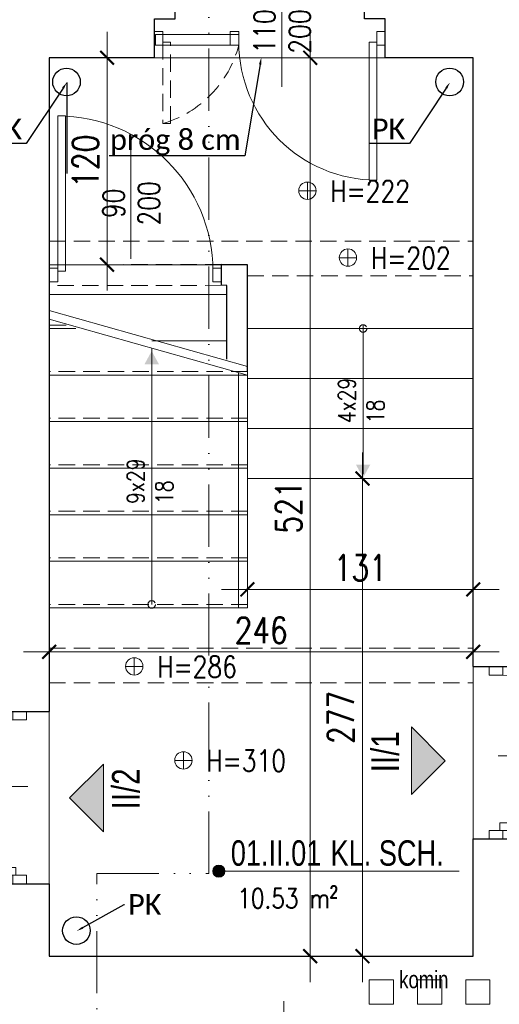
# Model space of a CAD drawing. Header units: millimetres. Extents: x 284606 to 569416, y -192995 to -95103.
# Tile 28 of 178: x 288062 to 288340, y -103504 to -102933. Entities that reach past the tile are written whole.
import ezdxf
from ezdxf import colors
from ezdxf.entities.mleader import LeaderData, LeaderLine
from ezdxf.enums import TextEntityAlignment as Align
from ezdxf.math import Vec2, Vec3

# ---------------------------------------------------------------- set-up
doc = ezdxf.new("R2010")
doc.units = ezdxf.units.MM
for name, pattern in [('ACAD_ISO12W100', [21, 12, -3, 0, -3, 0, -3]), ('DASHED', [0.75, 0.5, -0.25]), ('HIDDEN', [9.525, 6.35, -3.175])]:
    doc.linetypes.add(name, pattern=pattern)
doc.layers.get('0').update_dxf_attribs({"lineweight": 0})
for name, color, linetype, lineweight in [('!STR_Konstrukcja 0.20', 200, 'Continuous', 20), ('!STR_Konstrukcja 0.30', 64, 'Continuous', 30), ('!STR_Opisy 0.09', 8, 'Continuous', 9), ('!STR_Przerywana 0.09', 8, 'HIDDEN', 9), ('!STR_Stolarka drzwiowa', 30, 'Continuous', 15), ('!STR_Wymiarowanie', 254, 'Continuous', 9), ('EKO Opisy 0.09', 8, 'Continuous', 9)]:
    doc.layers.add(name, color=color, linetype=linetype, lineweight=lineweight)
doc.layers.add('!STR_Obrysy pomieszczeń', color=215, linetype='Continuous', lineweight=9, plot=False)
doc.layers.add('!STR_Wentylacja', color=7, linetype='Continuous', lineweight=15, true_color=0x3399ff)
doc.layers.add('I__KANALIZACJA_SAN', color=7, linetype='KAN_SAN', true_color=0x753b00)
doc.styles.add('1_50', font='txt', dxfattribs={"width": 0.8})
doc.styles.add('AB_Arial', font='NirmalaS.ttf')
doc.styles.add('EKO 1-10', font='romans.shx', dxfattribs={"width": 0.8, "height": 15})
doc.styles.add('EKO 1-5', font='romans.shx', dxfattribs={"width": 0.8, "height": 10})
doc.styles.get("Standard").update_dxf_attribs({"font": 'calibri.ttf'})
doc.linetypes.add('KAN_SAN', pattern='A,20,-7,["KS",Standard,S=5,R=0,X=-5,Y=-2.5],-6', length=33)
doc.dimstyles.new('EKO wymiar 1-10', dxfattribs={"dimtxt": 15, "dimasz": 8, "dimexe": 15, "dimexo": 15, "dimgap": 5, "dimtad": 1, "dimdec": 0, "dimtxsty": 'EKO 1-10', "dimblk": 'ARCHTICK', "dimcen": 10, "dimdle": 15, "dimclrd": 256, "dimclre": 256, "dimclrt": 256, "dimazin": 2, "dimtfac": 1, "dimtdec": 0, "dimtmove": 2, "dimatfit": 3, "dimldrblk": 'ARCHTICK', "dimfxl": 15, "dimfxlon": 1, "dimlwd": -1, "dimlwe": -1, "dimarcsym": 0})

# ---------------------------------------------------------------- blocks, each defined once
blk = doc.blocks.new('*U160')
at = {"layer": '!STR_Opisy 0.09', "linetype": 'Continuous'}
blk.add_line((42.34, 71.45), (42.34, 7.22), dxfattribs=at)
at = {"layer": '!STR_Stolarka drzwiowa'}
for points in [[(0, 0), (0, 90), (4.38, 90), (4.38, 0)], [(-5, -6.2), (0, -6.2), (0, 1.8), (-5, 1.8)], [(90, -6.2), (95, -6.2), (95, 1.8), (90, 1.8)]]:
    blk.add_lwpolyline(points, close=True, dxfattribs=at)
blk.add_arc((0, 0), 90, 0, 90, dxfattribs=at)
at = {"layer": '!STR_Opisy 0.09', "linetype": 'Continuous', "style": 'EKO 1-10', "width": 0.8}
blk.add_attdef('SZER', text='', height=12.5, rotation=90, dxfattribs=at).set_placement((42.34, 39.33), align=Align.BOTTOM_CENTER)
at = {"layer": '!STR_Opisy 0.09', "ltscale": 0.7, "style": 'EKO 1-10', "width": 0.8}
blk.add_attdef('WYS', text='', height=12.5, rotation=90, dxfattribs=at).set_placement((52.87, 39.33), align=Align.MIDDLE_CENTER)
blk = doc.blocks.new('wysokosc2')
at = {"ltscale": 2}
for points in [[(-5.06, 0.04), (5.03, 0.04)], [(0, 5.1), (0, -5.1)]]:
    blk.add_lwpolyline(points, dxfattribs=at)
blk.add_circle((0, 0), 5.03, dxfattribs=at)
at = {"ltscale": 2, "style": 'EKO 1-5', "width": 0.8}
blk.add_attdef('WYS', (13.29, -6.01), '', height=12.5, dxfattribs=at)
blk = doc.blocks.new('NR MIESZ')
h = blk.add_hatch(color=256)
h.dxf.hatch_style = 1
h.paths.add_polyline_path([(-24.54, -24.54), (0, 0), (24.54, -24.54)])
blk.add_lwpolyline([(-24.54, -24.54), (0, 0), (24.54, -24.54), (-24.54, -24.54)])
at = {"ltscale": 1.5, "style": 'AB_Arial', "width": 0.8}
for p in [(-33.22, -50.58), (-33.22, -83)]:
    blk.add_attdef('NR_POM.', p, '', height=20, rotation=0, dxfattribs=at)
blk = doc.blocks.new('*U177')
at = {"layer": '!STR_Opisy 0.09', "linetype": 'Continuous'}
blk.add_line((-51.51, 6.91), (-51.51, -57.31), dxfattribs=at)
at = {"layer": '!STR_Stolarka drzwiowa'}
for points in [[(-90, 6.2), (-95, 6.2), (-95, -1.8), (-90, -1.8)], [(5, 6.2), (0, 6.2), (0, -1.8), (5, -1.8)], [(0, 0), (0, -90), (-4.38, -90), (-4.38, 0)]]:
    blk.add_lwpolyline(points, close=True, dxfattribs=at)
blk.add_arc((0, 0), 90, 180, 270, dxfattribs=at)
at = {"layer": '!STR_Opisy 0.09', "linetype": 'Continuous', "style": 'EKO 1-10', "width": 0.8}
blk.add_attdef('SZER', text='', height=12.5, rotation=90, dxfattribs=at).set_placement((-51.51, -25.2), align=Align.BOTTOM_CENTER)
at = {"layer": '!STR_Opisy 0.09', "ltscale": 0.7, "style": 'EKO 1-10', "width": 0.8}
blk.add_attdef('WYS', text='', height=12.5, rotation=90, dxfattribs=at).set_placement((-40.99, -25.2), align=Align.MIDDLE_CENTER)
blk = doc.blocks.new('*U180')
at = {"layer": '!STR_Opisy 0.09', "linetype": 'Continuous'}
blk.add_line((-43.26, 63.3), (-43.26, -0.93), dxfattribs=at)
at = {"layer": '!STR_Stolarka drzwiowa'}
for points in [[(0, 0), (0, 90), (-4.38, 90), (-4.38, 0)], [(-90, -6.2), (-95, -6.2), (-95, 1.8), (-90, 1.8)], [(5, -6.2), (0, -6.2), (0, 1.8), (5, 1.8)]]:
    blk.add_lwpolyline(points, close=True, dxfattribs=at)
blk.add_arc((0, 0), 90, 90, 180, dxfattribs=at)
at = {"layer": '!STR_Opisy 0.09', "linetype": 'Continuous', "style": 'EKO 1-10', "width": 0.8}
blk.add_attdef('SZER', text='', height=12.5, rotation=90, dxfattribs=at).set_placement((-43.26, 31.18), align=Align.BOTTOM_CENTER)
at = {"layer": '!STR_Opisy 0.09', "ltscale": 0.7, "style": 'EKO 1-10', "width": 0.8}
blk.add_attdef('WYS', text='', height=12.5, rotation=90, dxfattribs=at).set_placement((-32.73, 31.18), align=Align.MIDDLE_CENTER)
blk = doc.blocks.new('_ArchTick')
at = {"color": 0, "linetype": 'ByBlock', "const_width": 0.15}
blk.add_lwpolyline([(-0.5, -0.5), (0.5, 0.5)], dxfattribs=at)
blk = doc.blocks.new('*D280')
at = {"layer": '!STR_Wymiarowanie', "ltscale": 1.5, "transparency": 16777216}
for p, q in [((288215.22, -103502.19), (288215.22, -104054.19)), ((288230.22, -103517.19), (288200.22, -103517.19)), ((288230.22, -104039.19), (288200.22, -104039.19))]:
    blk.add_line(p, q, dxfattribs=at)
at = {"layer": 'Defpoints', "color": 0, "ltscale": 1.5, "transparency": 16777216}
for p in [(288335.04, -103517.19), (288215.22, -104039.19), (288331.04, -104039.19)]:
    blk.add_point(p, dxfattribs=at)
at = {"layer": '!STR_Wymiarowanie', "ltscale": 1.5, "transparency": 16777216, "xscale": 8, "yscale": 8, "zscale": 8}
for p, rotation in [((288215.22, -103517.19), 90), ((288215.22, -104039.19), 270)]:
    blk.add_blockref('_ArchTick', p, dxfattribs=dict(at, rotation=rotation))
at = {"layer": '!STR_Wymiarowanie', "ltscale": 1.5, "transparency": 16777216, "insert": (288202.72, -103778.19), "char_height": 15, "attachment_point": 5, "rotation": 90, "style": 'EKO 1-10'}
blk.add_mtext('522', dxfattribs=at)
blk = doc.blocks.new('*U308')
at = {"layer": '!STR_Opisy 0.09', "linetype": 'Continuous'}
blk.add_line((-55.1, 38.25), (-55.1, -25.98), dxfattribs=at)
at = {"layer": '!STR_Stolarka drzwiowa'}
for points in [[(-80, 6.2), (-85, 6.2), (-85, -1.8), (-80, -1.8)], [(5, 6.2), (0, 6.2), (0, -1.8), (5, -1.8)], [(0, 0), (0, -80), (-4.38, -80), (-4.38, 0)]]:
    blk.add_lwpolyline(points, close=True, dxfattribs=at)
blk.add_arc((0, 0), 80, 180, 270, dxfattribs=at)
at = {"layer": '!STR_Opisy 0.09', "linetype": 'Continuous', "style": 'EKO 1-10', "width": 0.8}
blk.add_attdef('SZER', text='', height=12.5, rotation=90, dxfattribs=at).set_placement((-55.1, 6.14), align=Align.BOTTOM_CENTER)
at = {"layer": '!STR_Opisy 0.09', "ltscale": 0.7, "style": 'EKO 1-10', "width": 0.8}
blk.add_attdef('WYS', text='', height=12.5, rotation=90, dxfattribs=at).set_placement((-44.57, 6.14), align=Align.MIDDLE_CENTER)
blk = doc.blocks.new('*D312')
at = {"layer": '!STR_Wymiarowanie', "ltscale": 1.5, "transparency": 16777216}
for p, q in [((288079.04, -103314.7), (288079.04, -103284.7)), ((288325.04, -103314.7), (288325.04, -103284.7)), ((288064.04, -103299.7), (288340.04, -103299.7))]:
    blk.add_line(p, q, dxfattribs=at)
at = {"layer": 'Defpoints', "color": 0, "ltscale": 1.5, "transparency": 16777216}
for p in [(288325.04, -103299.7), (288079.04, -103476.19), (288325.04, -103476.19)]:
    blk.add_point(p, dxfattribs=at)
at = {"layer": '!STR_Wymiarowanie', "ltscale": 1.5, "transparency": 16777216, "xscale": 8, "yscale": 8, "zscale": 8, "rotation": 180}
blk.add_blockref('_ArchTick', (288079.04, -103299.7), dxfattribs=at)
at = {"layer": '!STR_Wymiarowanie', "ltscale": 1.5, "transparency": 16777216, "xscale": 8, "yscale": 8, "zscale": 8}
blk.add_blockref('_ArchTick', (288325.04, -103299.7), dxfattribs=at)
at = {"layer": '!STR_Wymiarowanie', "ltscale": 1.5, "transparency": 16777216, "insert": (288202.04, -103287.2), "char_height": 15, "attachment_point": 5, "style": 'EKO 1-10'}
blk.add_mtext('246', dxfattribs=at)
blk = doc.blocks.new('*D313')
at = {"layer": '!STR_Wymiarowanie', "ltscale": 1.5, "transparency": 16777216}
for p, q in [((288230.47, -102940.19), (288230.47, -103491.19)), ((288245.47, -102955.19), (288215.47, -102955.19)), ((288245.47, -103476.19), (288215.47, -103476.19))]:
    blk.add_line(p, q, dxfattribs=at)
at = {"layer": 'Defpoints', "color": 0, "ltscale": 1.5, "transparency": 16777216}
for p in [(288274.04, -102955.19), (288230.47, -103476.19), (288274.04, -103476.19)]:
    blk.add_point(p, dxfattribs=at)
at = {"layer": '!STR_Wymiarowanie', "ltscale": 1.5, "transparency": 16777216, "xscale": 8, "yscale": 8, "zscale": 8}
for p, rotation in [((288230.47, -102955.19), 90), ((288230.47, -103476.19), 270)]:
    blk.add_blockref('_ArchTick', p, dxfattribs=dict(at, rotation=rotation))
at = {"layer": '!STR_Wymiarowanie', "ltscale": 1.5, "transparency": 16777216, "insert": (288217.97, -103215.69), "char_height": 15, "attachment_point": 5, "rotation": 90, "style": 'EKO 1-10'}
blk.add_mtext('521', dxfattribs=at)
blk = doc.blocks.new('*D314')
at = {"layer": '!STR_Wymiarowanie', "ltscale": 1.5, "transparency": 16777216}
for p, q in [((288260.78, -103184.19), (288260.78, -103491.19)), ((288275.78, -103199.19), (288245.78, -103199.19)), ((288275.78, -103476.19), (288245.78, -103476.19))]:
    blk.add_line(p, q, dxfattribs=at)
at = {"layer": 'Defpoints', "color": 0, "ltscale": 1.5, "transparency": 16777216}
for p in [(288325.04, -103199.19), (288260.78, -103476.19), (288325.04, -103476.19)]:
    blk.add_point(p, dxfattribs=at)
at = {"layer": '!STR_Wymiarowanie', "ltscale": 1.5, "transparency": 16777216, "xscale": 8, "yscale": 8, "zscale": 8}
for p, rotation in [((288260.78, -103199.19), 90), ((288260.78, -103476.19), 270)]:
    blk.add_blockref('_ArchTick', p, dxfattribs=dict(at, rotation=rotation))
at = {"layer": '!STR_Wymiarowanie', "ltscale": 1.5, "transparency": 16777216, "insert": (288248.28, -103337.69), "char_height": 15, "attachment_point": 5, "rotation": 90, "style": 'EKO 1-10'}
blk.add_mtext('277', dxfattribs=at)
blk = doc.blocks.new('*D315')
at = {"layer": '!STR_Wymiarowanie', "ltscale": 1.5, "transparency": 16777216}
for p, q in [((288194.04, -103263.46), (288194.04, -103248.46)), ((288325.04, -103263.46), (288325.04, -103248.46)), ((288179.04, -103263.46), (288340.04, -103263.46))]:
    blk.add_line(p, q, dxfattribs=at)
at = {"layer": 'Defpoints', "color": 0, "ltscale": 1.5, "transparency": 16777216}
for p in [(288325.04, -103263.46), (288194.04, -103274.19), (288325.04, -103274.19)]:
    blk.add_point(p, dxfattribs=at)
at = {"layer": '!STR_Wymiarowanie', "ltscale": 1.5, "transparency": 16777216, "xscale": 8, "yscale": 8, "zscale": 8, "rotation": 180}
blk.add_blockref('_ArchTick', (288194.04, -103263.46), dxfattribs=at)
at = {"layer": '!STR_Wymiarowanie', "ltscale": 1.5, "transparency": 16777216, "xscale": 8, "yscale": 8, "zscale": 8}
blk.add_blockref('_ArchTick', (288325.04, -103263.46), dxfattribs=at)
at = {"layer": '!STR_Wymiarowanie', "ltscale": 1.5, "transparency": 16777216, "insert": (288259.54, -103250.96), "char_height": 15, "attachment_point": 5, "style": 'EKO 1-10'}
blk.add_mtext('131', dxfattribs=at)
blk = doc.blocks.new('*D316')
at = {"layer": '!STR_Wymiarowanie', "ltscale": 1.5, "transparency": 16777216}
for p, q in [((288112.59, -102940.19), (288112.59, -103090.18)), ((288112.59, -102955.19), (288127.59, -102955.19)), ((288112.59, -103075.18), (288127.59, -103075.18))]:
    blk.add_line(p, q, dxfattribs=at)
at = {"layer": 'Defpoints', "color": 0, "ltscale": 1.5, "transparency": 16777216}
for p in [(288109.54, -102955.19), (288109.58, -103075.18), (288112.59, -103075.18)]:
    blk.add_point(p, dxfattribs=at)
at = {"layer": '!STR_Wymiarowanie', "ltscale": 1.5, "transparency": 16777216, "xscale": 8, "yscale": 8, "zscale": 8}
for p, rotation in [((288112.59, -102955.19), 90), ((288112.59, -103075.18), 270)]:
    blk.add_blockref('_ArchTick', p, dxfattribs=dict(at, rotation=rotation))
at = {"layer": '!STR_Wymiarowanie', "ltscale": 1.5, "transparency": 16777216, "insert": (288100.09, -103015.19), "char_height": 15, "attachment_point": 5, "rotation": 90, "style": 'EKO 1-10'}
blk.add_mtext('120', dxfattribs=at)
blk = doc.blocks.new('*D454')
at = {"layer": '!STR_Wymiarowanie', "ltscale": 1.5, "transparency": 16777216}
for p, q in [((286985.04, -102724.98), (286985.04, -102694.98)), ((288890.38, -102724.98), (288890.38, -102694.98)), ((286970.04, -102709.98), (288905.38, -102709.98))]:
    blk.add_line(p, q, dxfattribs=at)
at = {"layer": 'Defpoints', "color": 0, "ltscale": 1.5, "transparency": 16777216}
for p in [(288890.38, -102709.98), (288890.38, -102923.28), (286985.04, -103007.19)]:
    blk.add_point(p, dxfattribs=at)
at = {"layer": '!STR_Wymiarowanie', "ltscale": 1.5, "transparency": 16777216, "xscale": 8, "yscale": 8, "zscale": 8, "rotation": 180}
blk.add_blockref('_ArchTick', (286985.04, -102709.98), dxfattribs=at)
at = {"layer": '!STR_Wymiarowanie', "ltscale": 1.5, "transparency": 16777216, "xscale": 8, "yscale": 8, "zscale": 8}
blk.add_blockref('_ArchTick', (288890.38, -102709.98), dxfattribs=at)
at = {"layer": '!STR_Wymiarowanie', "ltscale": 1.5, "transparency": 16777216, "insert": (287937.71, -102697.48), "char_height": 15, "attachment_point": 5, "style": 'EKO 1-10'}
blk.add_mtext('1905', dxfattribs=at)
blk = doc.blocks.new('*U506')
at = {"ltscale": 0.3}
blk.add_hatch(color=256, dxfattribs=at).paths.add_polyline_path([(-0.91, 50, 1), (6.82, 50, 1)])
at = {"ltscale": 1.5}
blk.add_line((17.59, 50), (154.57, 50), dxfattribs=at)
at = {"ltscale": 0.3}
blk.add_lwpolyline([(17.59, 50), (2.95, 50)], dxfattribs=at)
blk.add_circle((2.95, 50), 3.86, dxfattribs=at)
at = {"ltscale": 1.5, "width": 0.8}
for tag, p, height, style in [('NR_POM.', (10.51, 53.45), 16, 'AB_Arial'), ('NAZWA_POMIESZCZENIA', (66.91, 53.45), 16, 'AB_Arial'), ('POSADZKA', (9.08, 4), 12.5, 'EKO 1-5')]:
    blk.add_attdef(tag, p, '', height=height, rotation=0, dxfattribs=dict(at, style=style))
at = {"ltscale": 1.5, "style": 'EKO 1-5', "width": 0.8}
blk.add_attdef('POWIERZCHNIA', text='', height=12.5, rotation=0, dxfattribs=at).set_placement((78.06, 22.91), align=Align.BOTTOM_RIGHT)

msp = doc.modelspace()

# ---------------------------------------------------------------- hatches: boundary and pattern name
at = {"layer": '!STR_Opisy 0.09', "linetype": 'Continuous'}
h = msp.add_hatch(color=256, dxfattribs=at)
h.dxf.hatch_style = 1
h.paths.add_polyline_path([(288134.33, -103132.89), (288138.5, -103125.27), (288138.5, -103132.89)])
h.paths.add_polyline_path([(288138.5, -103132.89), (288138.5, -103125.27), (288142.68, -103132.89)])
h = msp.add_hatch(color=256, dxfattribs=at)
h.dxf.hatch_style = 1
h.paths.add_polyline_path([(288256.99, -103191.11), (288261.17, -103198.73), (288261.17, -103191.11)])
h.paths.add_polyline_path([(288261.17, -103191.11), (288261.17, -103198.73), (288265.35, -103191.11)])

# ---------------------------------------------------------------- linework, layer by layer
at = {"layer": '!STR_Konstrukcja 0.20', "ltscale": 1.5}
for p, q in [((288182.04, -103092.42), (288079.04, -103092.42)), ((288094.53, -103112.19), (288079.04, -103112.19)), ((288194.04, -103112.19), (288325.04, -103112.19)), ((288182.04, -103119.42), (288138.5, -103119.42)), ((288194.04, -103139.19), (288079.04, -103139.19)), ((288194.04, -103274.19), (288194.04, -103139.19)), ((288194.04, -103141.19), (288325.04, -103141.19)), ((288194.04, -103166.19), (288079.04, -103166.19)), ((288194.04, -103170.19), (288325.04, -103170.19)), ((288194.04, -103193.19), (288079.04, -103193.19)), ((288194.04, -103199.19), (288325.04, -103199.19)), ((288194.04, -103220.19), (288079.04, -103220.19)), ((288194.04, -103247.19), (288079.04, -103247.19)), ((288194.04, -103274.19), (288079.04, -103274.19))]:
    msp.add_line(p, q, dxfattribs=at)
at = {"layer": '!STR_Konstrukcja 0.30', "ltscale": 1.5}
for p, q in [((288194.04, -103075.19), (288179.04, -103075.16)), ((288179.04, -103087.16), (288179.04, -103075.16)), ((288194.04, -103137.19), (288194.04, -103075.19)), ((288182.04, -103087.19), (288179.04, -103087.16)), ((288182.04, -103130.01), (288182.04, -103087.19)), ((288325.04, -103308.19), (288355.38, -103308.19)), ((288044.73, -103334.19), (288079.04, -103334.19)), ((288325.04, -103408.19), (288355.38, -103408.19)), ((288044.73, -103434.19), (288079.04, -103434.19))]:
    msp.add_line(p, q, dxfattribs=at)
for points in [[(288140.04, -102955.19), (288140.04, -102932.69), (288152.04, -102932.69), (288152.04, -102910.19)], [(288274.04, -102955.19), (288274.04, -102932.69), (288262.04, -102932.69), (288262.04, -102910.19)], [(288140.04, -102955.19), (288079.04, -102955.19), (288079.04, -103334.19)], [(288325.04, -103308.19), (288325.04, -102955.19), (288274.04, -102955.19)], [(288079.04, -103434.19), (288079.04, -103476.19), (288325.04, -103476.19), (288325.04, -103408.19)]]:
    msp.add_lwpolyline(points, dxfattribs=at)
at = {"layer": '!STR_Obrysy pomieszczeń', "ltscale": 0.3}
msp.add_lwpolyline([(288079.04, -102955.19), (288325.04, -102955.19), (288325.04, -103476.19), (288079.04, -103476.19), (288079.04, -103274.19), (288194.04, -103274.19), (288194.04, -103075.19), (288079.08, -103075.19)], close=True, dxfattribs=at)
at = {"layer": '!STR_Opisy 0.09', "linetype": 'Continuous'}
for points in [[(288261.17, -103196.73), (288261.17, -103110.02)], [(288138.5, -103272.19), (288138.5, -103123.84)]]:
    msp.add_lwpolyline(points, dxfattribs=at)
at = {"layer": '!STR_Opisy 0.09', "linetype": 'HIDDEN', "ltscale": 2}
for centre in [(288261.17, -103112.19), (288138.5, -103272.19)]:
    msp.add_circle(centre, 2.17, dxfattribs=at)
at = {"layer": '!STR_Przerywana 0.09', "ltscale": 1.5}
for p, q in [((288079.04, -103061.63), (288325.04, -103061.63)), ((288179.04, -103075.16), (288079.04, -103075.19)), ((288194.04, -103081.63), (288325.04, -103081.63)), ((288179.04, -103087.16), (288079.04, -103087.19)), ((288088.79, -103110.19), (288079.04, -103110.19)), ((288194.04, -103137.19), (288079.04, -103137.19)), ((288194.04, -103164.19), (288079.04, -103164.19)), ((288194.04, -103191.19), (288079.04, -103191.19)), ((288194.04, -103218.19), (288079.04, -103218.19)), ((288194.04, -103245.19), (288079.04, -103245.19)), ((288194.04, -103272.19), (288079.04, -103272.19)), ((288079.04, -103297.63), (288325.04, -103297.63)), ((288325.04, -103308.19), (288325.04, -103408.19)), ((288079.04, -103317.63), (288325.04, -103317.63)), ((288079.04, -103434.19), (288079.04, -103334.19))]:
    msp.add_line(p, q, dxfattribs=at)
at = {"layer": '!STR_Stolarka drzwiowa', "ltscale": 0.3}
for points in [[(288140.04, -102939.94), (288145.04, -102939.94), (288145.04, -102947.94), (288140.04, -102947.94)], [(288189.04, -102941.74), (288140.66, -102941.74), (288140.66, -102947.94), (288189.04, -102947.94)]]:
    msp.add_lwpolyline(points, close=True, dxfattribs=at)
at = {"layer": '!STR_Stolarka drzwiowa', "linetype": 'DASHED', "ltscale": 20}
msp.add_lwpolyline([(288145.04, -102946.14), (288145.04, -102993.36), (288149.42, -102993.36), (288149.42, -102946.14)], close=True, dxfattribs=at)
msp.add_arc((288126.58, -102931.46), 64.6, 286.6047, 345.2161, dxfattribs=at)
at = {"layer": '!STR_Wentylacja', "ltscale": 1.5}
for points in [[(288264.76, -103489.94), (288264.76, -103503.94), (288278.76, -103503.94), (288278.76, -103489.94)], [(288292.76, -103489.94), (288292.76, -103503.94), (288306.76, -103503.94), (288306.76, -103489.94)], [(288320.76, -103489.94), (288320.76, -103503.94), (288334.76, -103503.94), (288334.76, -103489.94)]]:
    msp.add_lwpolyline(points, close=True, dxfattribs=at)
at = {"layer": '!STR_Wymiarowanie', "ltscale": 1.5}
for p, q in [((288194.04, -103134.19), (288079.04, -103101.8)), ((288194.04, -103139.19), (288079.04, -103106.8))]:
    msp.add_line(p, q, dxfattribs=at)
for points in [[(288274.04, -102955.19), (288140.04, -102955.19)], [(288188.81, -103274.19), (288188.81, -103137.72)]]:
    msp.add_lwpolyline(points, dxfattribs=at)
at = {"layer": 'EKO Opisy 0.09', "color": 133, "linetype": 'ACAD_ISO12W100', "ltscale": 3, "true_color": 0x4ddaea}
msp.add_lwpolyline([(288106.64, -104319.25), (288106.64, -103428.3), (288171.64, -103428.3), (288171.64, -102648.2)], dxfattribs=at)
at = {"layer": 'I__KANALIZACJA_SAN', "lineweight": 30}
msp.add_line((288089.27, -102969.47), (288089.27, -103022.38), dxfattribs=at)
for centre in [(288089.05, -102969.23), (288311.4, -102969.23), (288094.81, -103461.31)]:
    msp.add_circle(centre, 8.01, dxfattribs=at)

# ---------------------------------------------------------------- block references
at = {"layer": '!STR_Opisy 0.09'}
ref = msp.add_blockref('wysokosc2', (288228.83, -103032.29), dxfattribs=dict(at, xscale=-1, rotation=180))
ref.add_attrib('WYS', 'H=222', (288242.12, -103038.78), dxfattribs={"layer": '0', "ltscale": 2, "height": 12.5, "style": 'EKO 1-5', "width": 0.8})
ref = msp.add_blockref('wysokosc2', (288252.4, -103071.11), dxfattribs=dict(at, xscale=-1, rotation=180))
ref.add_attrib('WYS', 'H=202', (288265.69, -103077.61), dxfattribs={"layer": '0', "ltscale": 2, "height": 12.5, "style": 'EKO 1-5', "width": 0.8})
ref = msp.add_blockref('wysokosc2', (288128.38, -103308.1), dxfattribs=dict(at, xscale=-1, rotation=180))
ref.add_attrib('WYS', 'H=286', (288141.67, -103314.6), dxfattribs={"layer": '0', "ltscale": 2, "height": 12.5, "style": 'EKO 1-5', "width": 0.8})
ref = msp.add_blockref('NR MIESZ', (288308.85, -103362.83), dxfattribs=dict(at, xscale=-0.8, yscale=0.8, zscale=0.8, rotation=270))
ref.add_attrib('NR_POM.', 'II/1', (288281.99, -103369.52), dxfattribs={"layer": '0', "ltscale": 1.5, "height": 16, "rotation": 90, "style": 'AB_Arial', "width": 0.8})
ref = msp.add_blockref('wysokosc2', (288156.9, -103362.6), dxfattribs=dict(at, xscale=-1, rotation=180))
ref.add_attrib('WYS', 'H=310', (288170.19, -103369.09), dxfattribs={"layer": '0', "ltscale": 2, "height": 12.5, "style": 'EKO 1-5', "width": 0.8})
ref = msp.add_blockref('NR MIESZ', (288090.88, -103384.37), dxfattribs=dict(at, xscale=0.8, yscale=0.8, zscale=0.8, rotation=90.00000000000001))
ref.add_attrib('NR_POM.', 'II/2', (288131.44, -103391.05), dxfattribs={"layer": '0', "ltscale": 1.5, "height": 16, "rotation": 90, "style": 'AB_Arial', "width": 0.8})
ref = msp.add_blockref('*U506', (288174.74, -103472.87), dxfattribs=dict(at, xscale=0.9199999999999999, yscale=0.9199999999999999, zscale=0.9199999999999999))
ref.add_attrib('NAZWA_POM', 'KL. SCH.', (288242.28, -103423.7), dxfattribs={"layer": '0', "ltscale": 1.5, "height": 14.72, "rotation": 0, "style": 'AB_Arial', "width": 0.8})
ref.add_attrib('NUMER_POM', '01.II.01', (288184.41, -103423.7), dxfattribs={"layer": '0', "ltscale": 1.5, "height": 14.72, "rotation": 0, "style": 'AB_Arial', "width": 0.8})
ref.add_attrib('R-SURF', '10.53 m²', dxfattribs={"layer": '0', "ltscale": 1.5, "height": 11.5, "rotation": 0, "style": 'EKO 1-5', "width": 0.8}).set_placement((288246.55, -103451.8), align=Align.BOTTOM_RIGHT)
at = {"layer": '!STR_Stolarka drzwiowa', "ltscale": 0.3}
for name, p, values in [('*U308', (288269.04, -102946.14), {'WYS': '200', 'SZER': '110'}), ('*U160', (288084.04, -103078.96), {'WYS': '200', 'SZER': '90'})]:
    msp.add_blockref(name, p, dxfattribs=at).add_auto_attribs(values)
at = {"layer": '!STR_Stolarka drzwiowa', "ltscale": 0.3, "rotation": 270}
for name, p in [('*U180', (288340.42, -103403.19)), ('*U177', (288059.69, -103429.19))]:
    msp.add_blockref(name, p, dxfattribs=at).add_auto_attribs({'WYS': '200', 'SZER': '90'})

# ---------------------------------------------------------------- texts
at = {"layer": '!STR_Obrysy pomieszczeń', "ltscale": 0.3, "insert": (288282.13, -103484.71), "char_height": 10, "attachment_point": 1, "style": '1_50'}
msp.add_mtext_dynamic_manual_height_columns('\\A1;komin', width=2231.7249, gutter_width=453.61, heights=[120.44], dxfattribs=at)
at = {"layer": '!STR_Opisy 0.09', "ltscale": 2, "char_height": 10, "rotation": 90, "style": 'EKO 1-5'}
for s, insert, attachment_point in [('4x29\\P18', (288246.73, -103167.14), 1), ('9x29\\P18', (288150.88, -103213.93), 7)]:
    msp.add_mtext_dynamic_manual_height_columns(s, width=22.0328, gutter_width=12.5, heights=[0], dxfattribs=dict(at, insert=insert, attachment_point=attachment_point))

# ---------------------------------------------------------------- dimensions: what is measured, and where the dimension line sits
at = {"layer": '!STR_Wymiarowanie', "ltscale": 1.5}
for base, p1, p2, picture, middle in [((288890.38, -102709.98), (286985.04, -103007.19), (288890.38, -102923.28), '*D454', (287937.71, -102697.48)), ((288325.04, -103263.46), (288194.04, -103274.19), (288325.04, -103274.19), '*D315', (288259.54, -103250.96)), ((288325.04, -103299.7), (288079.04, -103476.19), (288325.04, -103476.19), '*D312', (288202.04, -103287.2))]:
    dim = msp.add_linear_dim(base=base, p1=p1, p2=p2, dimstyle='EKO wymiar 1-10', dxfattribs=at)
    dim.commit()
    dim.dimension.update_dxf_attribs({"geometry": picture, "text_midpoint": middle})
for base, p1, p2, picture, middle in [((288112.59, -103075.18), (288109.54, -102955.19), (288109.58, -103075.18), '*D316', (288100.09, -103015.19)), ((288230.47, -103476.19), (288274.04, -102955.19), (288274.04, -103476.19), '*D313', (288217.97, -103215.69)), ((288260.78, -103476.19), (288325.04, -103199.19), (288325.04, -103476.19), '*D314', (288248.28, -103337.69)), ((288215.22, -104039.19), (288335.04, -103517.19), (288331.04, -104039.19), '*D280', (288202.72, -103778.19))]:
    dim = msp.add_linear_dim(base=base, p1=p1, p2=p2, angle=90, dimstyle='EKO wymiar 1-10', dxfattribs=at)
    dim.commit()
    dim.dimension.update_dxf_attribs({"geometry": picture, "text_midpoint": middle})

# ---------------------------------------------------------------- leaders
ml = msp.add_multileader_mtext('Standard', dxfattribs=at)
ml.set_content('próg 8 cm', color=256)
ml.set_leader_properties()
ml.build(insert=Vec2(0, 0))
ml.multileader.update_dxf_attribs({"text_right_attachment_type": 6, "dogleg_length": 0.36})
ctx = ml.context
ctx.base_point, ctx.char_height, ctx.plane_origin = Vec3(288114.28, -103004.31), 12, Vec3(281381.34, -105627.24)
ctx.right_attachment, ctx.text_align_type = 6, 2
notes = []
notes.append((ctx, [(1, (1, 1, 0), (288192.47, -103012), (-1, 0), 0.36, [(0, [(288202.04, -102955.19)], 0, [])])]))
ctx.mtext.insert, ctx.mtext.alignment, ctx.mtext.flow_direction = Vec3(288190.11, -102996.63), 3, 5
ml = msp.add_multileader_mtext('Standard', dxfattribs=at)
ml.set_content('PK', color=256)
ml.set_leader_properties()
ml.build(insert=Vec2(0, 0))
ml.multileader.update_dxf_attribs({"text_right_attachment_type": 6, "dogleg_length": 0.36})
ctx = ml.context
ctx.base_point, ctx.char_height, ctx.plane_origin = Vec3(288043.74, -102996.49), 12, Vec3(281318.72, -105744.96)
ctx.right_attachment, ctx.text_align_type = 6, 2
notes.append((ctx, [(1, (1, 1, 0), (288065.66, -103004.86), (-1, 0), 0.36, [(0, [(288089.27, -102969.47)], 0, [])])]))
ctx.mtext.insert, ctx.mtext.alignment, ctx.mtext.flow_direction = Vec3(288063.3, -102990.46), 3, 5
ml = msp.add_multileader_mtext('Standard', dxfattribs=at)
ml.set_content('PK', color=256)
ml.set_leader_properties()
ml.build(insert=Vec2(0, 0))
ml.multileader.update_dxf_attribs({"text_right_attachment_type": 6, "dogleg_length": 0.36})
ctx = ml.context
ctx.base_point, ctx.char_height, ctx.plane_origin = Vec3(288266.09, -102996.49), 12, Vec3(281541.06, -105744.96)
ctx.right_attachment, ctx.text_align_type = 6, 2
notes.append((ctx, [(1, (1, 1, 0), (288288, -103004.86), (-1, 0), 0.36, [(0, [(288311.61, -102969.47)], 0, [])])]))
ctx.mtext.insert, ctx.mtext.alignment, ctx.mtext.flow_direction = Vec3(288285.64, -102990.46), 3, 5
ml = msp.add_multileader_mtext('Standard', dxfattribs=at)
ml.set_content('PK', color=256)
ml.set_leader_properties()
ml.build(insert=Vec2(0, 0))
ml.multileader.update_dxf_attribs({"text_right_attachment_type": 6, "dogleg_length": 0.36})
ctx = ml.context
ctx.base_point, ctx.char_height, ctx.plane_origin = Vec3(288122.8, -103446.21), 12, Vec3(281324.47, -106237.03)
ctx.right_attachment = 6
notes.append((ctx, [(0, (1, 1, 0), (288122.44, -103446.21), (1, 0), 0.36, [(0, [(288095.03, -103461.55)], 0, [])])]))
ctx.mtext.insert, ctx.mtext.flow_direction = Vec3(288124.8, -103440.18), 5
for ctx, leaders in notes:
    for number, flags, end, landing, length, lines in leaders:
        leader = LeaderData()
        leader.index, (leader.has_last_leader_line, leader.has_dogleg_vector, leader.attachment_direction) = number, flags
        leader.last_leader_point, leader.dogleg_vector, leader.dogleg_length = Vec3(end), Vec3(landing), length
        for number, points, colour, breaks in lines:
            line = LeaderLine()
            line.index, line.vertices, line.color, line.breaks = number, Vec3.list(points), colors.encode_raw_color(colour), breaks
            leader.lines.append(line)
        ctx.leaders.append(leader)

doc.saveas('drawing.dxf')
